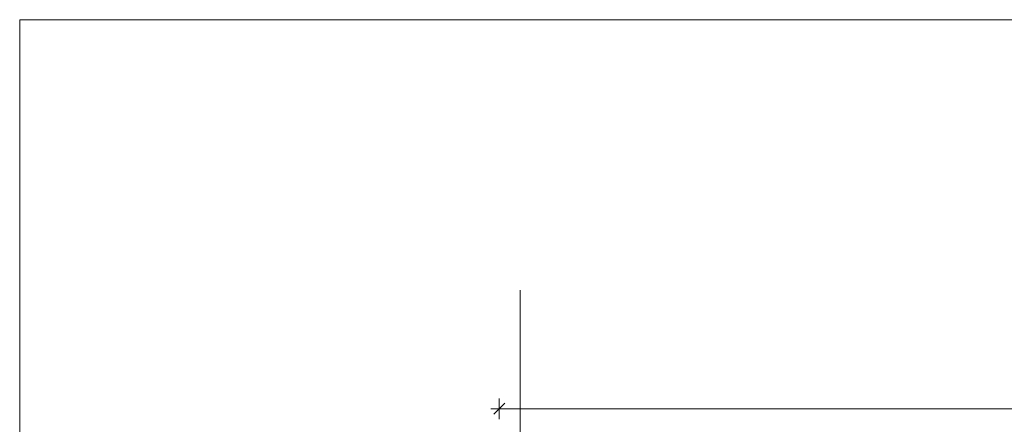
# Model space of a CAD drawing. Header units: millimetres. Extents: x 10 to 584, y 10 to 831.
# Tile 49 of 79: x 10 to 144, y 776 to 831. Entities that reach past the tile are written whole.
import ezdxf
from ezdxf.xclip import XClip

# ---------------------------------------------------------------- set-up
doc = ezdxf.new("R2010")
doc.units = ezdxf.units.MM
doc.header["$MEASUREMENT"] = 0
doc.header["$XCLIPFRAME"] = 0
doc.linetypes.add('B0204', pattern=[13, 10, -1, 1, -1])
doc.layers.add('A Stramien', color=7, linetype='Continuous')
doc.layers.add('Maatvoering 1_ 50_100', color=7, linetype='Continuous')

# ---------------------------------------------------------------- blocks, each defined once
blk = doc.blocks.new('Drawing_2_2', base_point=(78, 259.19))
at = {"layer": 'A Stramien', "color": 9, "linetype": 'B0204', "lineweight": 0}
for q in [(78, 794.27), (78, 233.2)]:
    blk.add_line((78, 784.27), q, dxfattribs=at)
at = {"layer": 'Maatvoering 1_ 50_100', "color": 1, "linetype": 'Continuous', "lineweight": 0}
for p, q in [((75.91, 778.94), (74.41, 777.44)), ((75.16, 776.78), (75.16, 779.59)), ((74.03, 778.19), (75.16, 778.19)), ((75.16, 778.19), (298.49, 778.19))]:
    blk.add_line(p, q, dxfattribs=at)

msp = doc.modelspace()

# ---------------------------------------------------------------- linework, layer by layer
at = {"color": 1, "linetype": 'Continuous', "lineweight": 0, "flags": 128}
msp.add_lwpolyline([(10, 10), (584, 10), (584, 831), (10, 831)], close=True, dxfattribs=at)

# ---------------------------------------------------------------- next in the draw order: block references
at = {"color": 4, "linetype": 'Continuous', "lineweight": 0}
ref = msp.add_blockref('Drawing_2_2', (78, 259.19), dxfattribs=at)
XClip(ref).set_block_clipping_path([(30, 141.736842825), (586.5626696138, 806.4087291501)])

doc.saveas('drawing.dxf')
